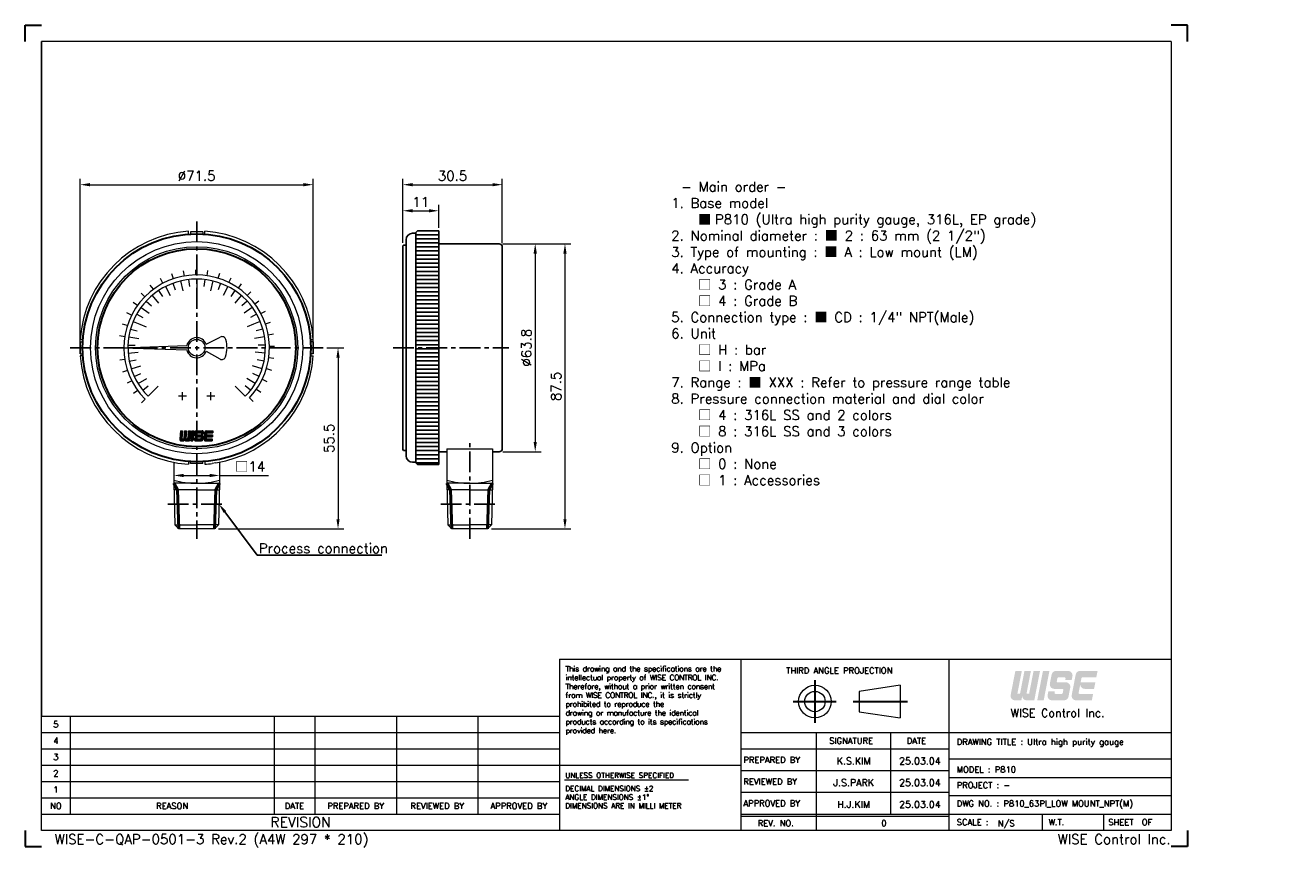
# Model space of a CAD drawing. Extents: x 12 to 400, y -10 to 242.
import ezdxf
from ezdxf import colors
from ezdxf.entities.mleader import LeaderData, LeaderLine
from ezdxf.enums import TextEntityAlignment as Align
from ezdxf.math import Vec2, Vec3

# ---------------------------------------------------------------- set-up
doc = ezdxf.new("R2010")
doc.units = 0
doc.header["$LTSCALE"] = 17
doc.header["$MEASUREMENT"] = 0
doc.header["$PDMODE"] = 1
doc.linetypes.add('CENTER', pattern=[2, 1.25, -0.25, 0.25, -0.25])
doc.linetypes.add('DASHEDX2', pattern=[1.5, 1, -0.5])
doc.layers.get('0').update_dxf_attribs({"linetype": 'DASHEDX2', "lineweight": 18})
doc.layers.get('DEFPOINTS').update_dxf_attribs({"linetype": 'CONTINUOUS', "lineweight": 18})
for name, color, linetype, lineweight in [('4', 4, 'CONTINUOUS', 30), ('DIM', 7, 'CONTINUOUS', 18), ('SS100', 7, 'CONTINUOUS', 18)]:
    doc.layers.add(name, color=color, linetype=linetype, lineweight=lineweight)
doc.styles.add('ROMANC', font='romans.shx', dxfattribs={"bigfont": 'whgtxt.shx'})
doc.styles.add('ROMANS', font='ROMANS.shx', dxfattribs={"bigfont": 'whgtxt.shx'})
doc.dimstyles.new('1.2', dxfattribs={"dimscale": 1.2, "dimtxt": 2.5, "dimasz": 2.5, "dimexe": 1.5, "dimexo": 1, "dimgap": 1, "dimtad": 1, "dimdsep": 46, "dimtxsty": 'ROMANS', "dimcen": 2.5, "dimclrd": 7, "dimclre": 7, "dimclrt": 3, "dimadec": 1, "dimazin": 2, "dimtfac": 1, "dimtmove": 0, "dimatfit": 3, "dimfxl": 1, "dimlwd": 18, "dimlwe": 18, "dimarcsym": 0})

# ---------------------------------------------------------------- blocks, each defined once
blk = doc.blocks.new('*D6')
at = {"layer": '4', "color": 7, "lineweight": 18, "transparency": 16777216}
for p, q in [((127.41, 174.88), (127.41, 186.5)), ((138.41, 179.44), (138.41, 186.5)), ((130.41, 184.7), (135.41, 184.7))]:
    blk.add_line(p, q, dxfattribs=at)
at = {"layer": '4', "color": 7, "lineweight": -3, "transparency": 16777216}
for points in [[(130.41, 185.2), (130.41, 184.2), (127.41, 184.7)], [(135.41, 185.2), (135.41, 184.2), (138.41, 184.7)]]:
    blk.add_solid(points, dxfattribs=at)
at = {"layer": 'DEFPOINTS', "color": 0, "lineweight": -3, "transparency": 16777216}
for p in [(138.41, 184.7), (138.41, 178.24), (127.41, 173.68)]:
    blk.add_point(p, dxfattribs=at)
at = {"layer": '4', "color": 3, "lineweight": -3, "transparency": 16777216, "insert": (132.91, 187.4), "char_height": 3, "attachment_point": 5, "style": 'ROMANS'}
blk.add_mtext('11', dxfattribs=at)
blk = doc.blocks.new('*D7')
at = {"layer": '4', "color": 7, "lineweight": 18, "transparency": 16777216}
for p, q in [((127.41, 174.88), (127.41, 194.5)), ((157.91, 174.78), (157.91, 194.5)), ((130.41, 192.7), (154.91, 192.7))]:
    blk.add_line(p, q, dxfattribs=at)
at = {"layer": '4', "color": 7, "lineweight": -3, "transparency": 16777216}
for points in [[(130.41, 193.2), (130.41, 192.2), (127.41, 192.7)], [(154.91, 193.2), (154.91, 192.2), (157.91, 192.7)]]:
    blk.add_solid(points, dxfattribs=at)
at = {"layer": 'DEFPOINTS', "color": 0, "lineweight": -3, "transparency": 16777216}
for p in [(157.91, 192.7), (127.41, 173.68), (157.91, 173.58)]:
    blk.add_point(p, dxfattribs=at)
at = {"layer": '4', "color": 3, "lineweight": -3, "transparency": 16777216, "insert": (142.66, 195.4), "char_height": 3, "attachment_point": 5, "style": 'ROMANS'}
blk.add_mtext('30.5', dxfattribs=at)
blk = doc.blocks.new('11')
at = {"color": 0}
for p, q in [((98.23, 252.35), (97.82, 253.57)), ((100.95, 253.03), (100.74, 254.3)), ((103.75, 253.29), (103.74, 254.57)), ((106.55, 253.1), (106.74, 254.38)), ((109.3, 252.49), (109.68, 253.71)), ((93.26, 249.75), (92.5, 250.79)), ((95.64, 251.25), (95.05, 252.39)), ((111.91, 251.45), (112.47, 252.6)), ((114.32, 250.02), (115.06, 251.07)), ((91.14, 247.91), (90.23, 248.81)), ((116.49, 248.23), (117.38, 249.15)), ((89.33, 245.76), (88.29, 246.51)), ((118.35, 246.12), (119.38, 246.9)), ((119.86, 243.75), (121, 244.36)), ((86.82, 240.75), (85.6, 241.14)), ((87.88, 243.35), (86.73, 243.93)), ((120.99, 241.18), (122.2, 241.6)), ((86.18, 238.02), (84.91, 238.21)), ((121.69, 238.46), (122.96, 238.69)), ((85.98, 235.21), (84.69, 235.21)), ((121.97, 235.66), (123.26, 235.69)), ((86.21, 232.41), (84.94, 232.21)), ((121.81, 232.86), (123.08, 232.69)), ((86.87, 229.68), (85.65, 229.28)), ((121.22, 230.11), (122.45, 229.74)), ((87.95, 227.09), (86.81, 226.51)), ((120.2, 227.49), (121.36, 226.94)), ((89.42, 224.7), (88.38, 223.94)), ((91.25, 222.56), (90.34, 221.65)), ((117.02, 222.88), (117.95, 222)), ((118.79, 225.06), (119.85, 224.33))]:
    blk.add_line(p, q, dxfattribs=at)
blk.add_arc((103.98, 235.29), 18, 316.4299, 225, dxfattribs=at)
blk = doc.blocks.new('*D10')
at = {"layer": '4', "color": 7, "lineweight": 18, "transparency": 16777216}
for p, q in [((158.14, 174.58), (169.81, 174.58)), ((168.01, 171.58), (168.01, 113.78)), ((158.11, 110.78), (169.81, 110.78))]:
    blk.add_line(p, q, dxfattribs=at)
at = {"layer": '4', "color": 7, "lineweight": -3, "transparency": 16777216}
for points in [[(167.51, 171.58), (168.51, 171.58), (168.01, 174.58)], [(167.51, 113.78), (168.51, 113.78), (168.01, 110.78)]]:
    blk.add_solid(points, dxfattribs=at)
at = {"layer": 'DEFPOINTS', "color": 0, "lineweight": -3, "transparency": 16777216}
for p in [(156.94, 174.58), (156.91, 110.78), (168.01, 110.78)]:
    blk.add_point(p, dxfattribs=at)
at = {"layer": '4', "color": 3, "lineweight": -3, "transparency": 16777216, "insert": (165.31, 142.68), "char_height": 3, "attachment_point": 5, "rotation": 90, "style": 'ROMANS'}
blk.add_mtext('%%C63.8', dxfattribs=at)
blk = doc.blocks.new('*D11')
at = {"layer": '4', "color": 7, "lineweight": 18, "transparency": 16777216}
for p, q in [((158.11, 174.58), (178.93, 174.58)), ((177.13, 171.58), (177.13, 90.08)), ((154.59, 87.08), (178.93, 87.08))]:
    blk.add_line(p, q, dxfattribs=at)
at = {"layer": '4', "color": 7, "lineweight": -3, "transparency": 16777216}
for points in [[(176.63, 171.58), (177.63, 171.58), (177.13, 174.58)], [(176.63, 90.08), (177.63, 90.08), (177.13, 87.08)]]:
    blk.add_solid(points, dxfattribs=at)
at = {"layer": 'DEFPOINTS', "color": 0, "lineweight": -3, "transparency": 16777216}
for p in [(156.91, 174.58), (153.39, 87.08), (177.13, 87.08)]:
    blk.add_point(p, dxfattribs=at)
at = {"layer": '4', "color": 3, "lineweight": -3, "transparency": 16777216, "insert": (174.43, 130.83), "char_height": 3, "attachment_point": 5, "rotation": 90, "style": 'ROMANS'}
blk.add_mtext('87.5', dxfattribs=at)
blk = doc.blocks.new('*D12')
at = {"layer": '4', "color": 7, "lineweight": 18, "transparency": 16777216}
for p, q in [((28.45, 143.88), (28.45, 194.5)), ((99.94, 143.88), (99.94, 194.5)), ((31.45, 192.7), (96.94, 192.7))]:
    blk.add_line(p, q, dxfattribs=at)
at = {"layer": '4', "color": 7, "lineweight": -3, "transparency": 16777216}
for points in [[(31.45, 193.2), (31.45, 192.2), (28.45, 192.7)], [(96.94, 193.2), (96.94, 192.2), (99.94, 192.7)]]:
    blk.add_solid(points, dxfattribs=at)
at = {"layer": 'DEFPOINTS', "color": 0, "lineweight": -3, "transparency": 16777216}
for p in [(99.94, 192.7), (28.45, 142.68), (99.94, 142.68)]:
    blk.add_point(p, dxfattribs=at)
at = {"layer": '4', "color": 3, "lineweight": -3, "transparency": 16777216, "insert": (64.19, 195.4), "char_height": 3, "attachment_point": 5, "style": 'ROMANS'}
blk.add_mtext('%%C71.5', dxfattribs=at)
blk = doc.blocks.new('*D13')
at = {"layer": '4', "color": 7, "lineweight": 18, "transparency": 16777216}
for p, q in [((104.15, 142.68), (109.34, 142.68)), ((107.54, 139.68), (107.54, 90.08)), ((70.87, 87.08), (109.34, 87.08))]:
    blk.add_line(p, q, dxfattribs=at)
at = {"layer": '4', "color": 7, "lineweight": -3, "transparency": 16777216}
for points in [[(107.04, 139.68), (108.04, 139.68), (107.54, 142.68)], [(107.04, 90.08), (108.04, 90.08), (107.54, 87.08)]]:
    blk.add_solid(points, dxfattribs=at)
at = {"layer": 'DEFPOINTS', "color": 0, "lineweight": -3, "transparency": 16777216}
for p in [(102.95, 142.68), (69.67, 87.08), (107.54, 87.08)]:
    blk.add_point(p, dxfattribs=at)
at = {"layer": '4', "color": 3, "lineweight": -3, "transparency": 16777216, "insert": (104.84, 114.88), "char_height": 3, "attachment_point": 5, "rotation": 90, "style": 'ROMANS'}
blk.add_mtext('55.5', dxfattribs=at)
blk = doc.blocks.new('*D14')
at = {"layer": '4', "color": 7, "lineweight": 18, "transparency": 16777216}
for p, q in [((57.19, 103.18), (57.19, 101.69)), ((60.19, 103.49), (68.19, 103.49)), ((71.19, 103.49), (86.19, 103.49)), ((71.19, 103.18), (71.19, 101.69))]:
    blk.add_line(p, q, dxfattribs=at)
at = {"layer": '4', "color": 7, "lineweight": -3, "transparency": 16777216}
for points in [[(60.19, 103.99), (60.19, 102.99), (57.19, 103.49)], [(68.19, 103.99), (68.19, 102.99), (71.19, 103.49)]]:
    blk.add_solid(points, dxfattribs=at)
at = {"layer": 'DEFPOINTS', "color": 0, "lineweight": -3, "transparency": 16777216}
for p in [(57.19, 104.38), (71.19, 104.38), (71.19, 103.49)]:
    blk.add_point(p, dxfattribs=at)
at = {"layer": '4', "color": 3, "lineweight": -3, "transparency": 16777216, "insert": (80.59, 106.19), "char_height": 3, "attachment_point": 5, "style": 'ROMANS'}
blk.add_mtext('{\\fGulim|b0|i0|c129|p50;□}14', dxfattribs=at)

msp = doc.modelspace()

# ---------------------------------------------------------------- hatches: boundary and pattern name
at = {"layer": '4', "lineweight": -3}
h = msp.add_hatch(dxfattribs=at)
h.set_pattern_fill('ANSI31', scale=10, angle=315)
h.set_pattern_definition([(0, (108.9965, 21.1086), (3e-16, 1.25), [])])
h.paths.add_polyline_path([(138.413, 142.678), (131.413, 142.678), (131.413, 107.328), (131.913, 106.828), (138.413, 106.828)])
h.paths.add_polyline_path([(138.413, 178.528), (131.913, 178.528), (131.413, 178.028), (131.413, 142.678), (138.413, 142.678)])
at = {"layer": '4', "linetype": 'CENTER'}
for points in [[(317.353, 35.861, 0.4142136), (318.704, 34.51), (321.053, 34.51), (322.803, 43.514), (320.822, 43.514), (319.474, 36.581), (318.664, 36.581), (320.011, 43.514), (318.031, 43.514), (316.683, 36.581), (315.873, 36.581), (317.22, 43.514), (315.239, 43.514), (313.802, 36.119, 0.4716306), (315.128, 34.51), (317.091, 34.51)], [(325.684, 43.514), (323.703, 43.514), (321.953, 34.51), (323.934, 34.51)], [(331.529, 35.603), (332.072, 38.395, 0.4716306), (330.746, 40.003), (328.21, 40.003, -0.4716306), (327.945, 40.324), (328.138, 41.315, -0.3590367), (328.403, 41.533), (330.373, 41.533, -0.4716306), (330.639, 41.212), (330.544, 40.723), (332.524, 40.723), (332.754, 41.906, 0.4716306), (331.429, 43.514), (327.698, 43.514, 0.3590367), (326.372, 42.421), (325.829, 39.63, 0.4716306), (327.155, 38.022), (329.691, 38.022, -0.4716306), (329.956, 37.7), (329.764, 36.71, -0.3590367), (329.498, 36.491), (327.528, 36.491, -0.4716306), (327.262, 36.813), (327.357, 37.302), (325.377, 37.302), (325.147, 36.119, 0.4716306), (326.472, 34.51), (330.204, 34.51, 0.3590367)], [(339.085, 36.491), (334.911, 36.491, -0.4716306), (334.646, 36.813), (334.881, 38.022), (335.143, 39.373, 0.4142136), (336.494, 38.022), (339.382, 38.022), (339.768, 40.003), (335.266, 40.003), (335.521, 41.315, -0.3590367), (335.786, 41.533), (340.065, 41.533), (340.45, 43.514), (335.081, 43.514, 0.3590367), (333.755, 42.421), (332.53, 36.119, 0.4716306), (333.856, 34.51), (338.7, 34.51)]]:
    msp.add_hatch(color=1, dxfattribs=at).paths.add_polyline_path(points)

# ---------------------------------------------------------------- linework, layer by layer
at = {"color": 4, "linetype": 'Continuous'}
for p, q in [((363.042, 236.6), (16.646, 236.6)), ((363.042, 236.6), (363.042, -5.396)), ((154.913, 111.678), (154.913, 109.178)), ((175.463, 47.126), (231.112, 47.126)), ((175.463, 47.126), (175.463, -5.396)), ((231.112, 47.126), (363.042, 47.126)), ((279.871, 39.132), (267.365, 37.256)), ((279.871, 39.132), (279.871, 29.128)), ((267.365, 37.256), (267.365, 31.003)), ((16.646, -5.396), (16.646, 29.619)), ((16.646, 29.619), (175.463, 29.619)), ((267.365, 31.003), (279.871, 29.128)), ((363.042, -5.396), (16.646, -5.396))]:
    msp.add_line(p, q, dxfattribs=at)
at = {"color": 4, "linetype": 'ByBlock'}
msp.add_line((140.913, 111.678), (154.913, 111.678), dxfattribs=at)
at = {"color": 3, "linetype": 'Continuous'}
for p, q in [((231.112, -5.396), (231.112, 47.126)), ((294.888, 47.126), (294.888, -5.396)), ((231.112, 24.617), (363.042, 24.617)), ((254.246, -5.396), (254.246, 24.617)), ((277.068, -0.394), (277.068, 24.617)), ((231.112, 19.615), (294.888, 19.615)), ((175.463, 14.613), (231.112, 14.613)), ((231.112, 12.945), (294.888, 12.945)), ((177.012, 10.102), (214.973, 10.102)), ((231.112, 6.276), (294.888, 6.276)), ((231.112, -1.019), (294.888, -1.019)), ((323.415, -0.394), (323.415, -5.396)), ((342.3, -0.394), (342.3, -5.396))]:
    msp.add_line(p, q, dxfattribs=at)
at = {"color": 7, "linetype": 'Continuous'}
for p, q in [((25.4, 29.619), (25.4, -0.394)), ((87.926, 29.619), (87.926, -0.394)), ((100.432, 29.619), (100.432, -0.394)), ((125.442, 29.619), (125.442, -0.394)), ((150.453, 29.619), (150.453, -0.394)), ((16.646, 24.617), (175.463, 24.617)), ((16.646, 19.615), (175.463, 19.615)), ((363.042, 16.488), (294.888, 16.488)), ((16.646, 14.613), (175.463, 14.613)), ((16.646, 9.61), (175.463, 9.61)), ((294.888, 10.861), (363.042, 10.861)), ((16.646, 4.608), (175.463, 4.608)), ((363.042, 5.234), (294.888, 5.234)), ((16.646, -0.394), (175.463, -0.394)), ((231.112, -0.394), (363.042, -0.394))]:
    msp.add_line(p, q, dxfattribs=at)
at = {"color": 4, "linetype": 'Continuous'}
for radius in [5.002, 3.126]:
    msp.add_circle((253.786, 34.13), radius, dxfattribs=at)
at = {"layer": '4', "color": 1}
for p, q in [((11.644, 241.602), (16.646, 241.602)), ((11.644, 236.6), (11.644, 241.602)), ((368.044, 241.602), (363.042, 241.602)), ((368.044, 236.6), (368.044, 241.602)), ((11.644, -5.396), (11.644, -10.398)), ((368.044, -5.396), (368.044, -10.398)), ((11.644, -10.398), (16.646, -10.398)), ((368.044, -10.398), (363.042, -10.398))]:
    msp.add_line(p, q, dxfattribs=at)
at = {"layer": '4', "lineweight": -3}
for p, q in [((16.646, 29.619), (16.646, 236.6)), ((131.913, 178.528), (131.413, 178.028)), ((138.413, 178.528), (131.913, 178.528)), ((138.413, 106.828), (138.413, 178.528)), ((128.413, 109.528), (128.413, 175.828)), ((131.413, 177.828), (130.413, 177.828)), ((131.413, 178.028), (131.413, 107.328)), ((127.663, 174.178), (127.413, 173.928)), ((127.413, 111.431), (127.413, 173.928)), ((127.663, 174.178), (128.413, 174.178)), ((153.913, 174.578), (138.413, 174.578)), ((153.913, 174.578), (156.913, 174.578)), ((157.913, 173.578), (157.913, 111.778)), ((28.445, 144.537), (28.445, 140.819)), ((99.944, 144.537), (99.944, 140.819)), ((127.663, 111.181), (127.413, 111.431)), ((127.663, 111.181), (128.413, 111.181)), ((128.413, 111.181), (128.413, 111.181)), ((140.913, 110.778), (138.413, 110.778)), ((156.913, 110.778), (154.913, 110.778)), ((131.413, 107.528), (130.413, 107.528)), ((131.913, 106.828), (131.413, 107.328)), ((131.913, 106.828), (138.413, 106.828))]:
    msp.add_line(p, q, dxfattribs=at)
at = {"layer": '4', "color": 1, "linetype": 'CENTER'}
for p, q in [((253.786, 40.673), (253.786, 27.578)), ((247.137, 34.13), (260.331, 34.13)), ((265.469, 34.13), (282.175, 34.13))]:
    msp.add_line(p, q, dxfattribs=at)
at = {"layer": '4', "color": 7}
for radius in [34.967, 30.379]:
    msp.add_circle((64.194, 142.678), radius, dxfattribs=at)
at = {"layer": '4', "lineweight": -3}
for centre, radius, start, end in [((130.413, 175.828), 2, 90, 180), ((156.913, 173.578), 1, 0, 90), ((130.413, 109.528), 2, 180, 270), ((156.913, 111.778), 1, 270, 0)]:
    msp.add_arc(centre, radius, start, end, dxfattribs=at)
at = {"layer": 'DIM', "color": 4}
for p, q in [((140.913, 111.678), (140.913, 101.078)), ((154.913, 109.178), (154.913, 101.078)), ((57.194, 107.533), (57.194, 101.078)), ((71.194, 107.533), (71.194, 101.078)), ((64.194, 101.078), (57.194, 101.078)), ((57.194, 101.078), (57.478, 88.318)), ((64.194, 101.078), (71.194, 101.078)), ((71.194, 101.078), (70.91, 88.318)), ((147.913, 101.078), (140.913, 101.078)), ((140.913, 101.078), (141.197, 88.318)), ((147.913, 101.078), (154.913, 101.078)), ((154.913, 101.078), (154.629, 88.318)), ((64.194, 99.078), (57.239, 99.078)), ((64.194, 99.078), (71.15, 99.078)), ((147.913, 99.078), (140.958, 99.078)), ((147.913, 99.078), (154.869, 99.078)), ((57.478, 88.318), (64.194, 88.318)), ((58.718, 87.078), (57.478, 88.318)), ((69.671, 87.078), (58.718, 87.078)), ((70.91, 88.318), (64.194, 88.318)), ((69.671, 87.078), (70.91, 88.318)), ((141.197, 88.318), (147.913, 88.318)), ((142.437, 87.078), (141.197, 88.318)), ((153.39, 87.078), (142.437, 87.078)), ((154.629, 88.318), (147.913, 88.318)), ((153.39, 87.078), (154.629, 88.318))]:
    msp.add_line(p, q, dxfattribs=at)
for centre, start, end in [((64.194, 126.078), 253.7398, 270), ((64.194, 126.078), 270, 286.2602), ((147.913, 126.078), 253.7398, 270), ((147.913, 126.078), 270, 286.2602)]:
    msp.add_arc(centre, 25, start, end, dxfattribs=at)
at = {"layer": 'SS100', "color": 1, "linetype": 'CENTER', "lineweight": -2, "ltscale": 0.3}
for p, q in [((64.194, 181.435), (64.194, 84.078)), ((25.438, 142.678), (102.951, 142.678)), ((124.413, 142.678), (159.913, 142.678)), ((147.913, 84.078), (147.913, 113.678)), ((55.336, 94.698), (73.052, 94.698)), ((139.055, 94.698), (156.771, 94.698))]:
    msp.add_line(p, q, dxfattribs=at)
at = {"layer": 'SS100', "color": 4, "linetype": 'Continuous'}
for p, q in [((61.715, 177.596), (61.715, 178.427)), ((66.054, 178.216), (62.335, 178.216)), ((62.335, 178.216), (62.335, 177.596)), ((66.054, 178.216), (66.054, 177.596)), ((66.674, 177.596), (66.674, 178.427)), ((29.277, 145.157), (28.445, 145.157)), ((28.445, 144.537), (29.277, 144.537)), ((67.102, 143.754), (71.396, 145.944)), ((99.112, 145.157), (99.944, 145.157)), ((99.944, 144.537), (99.112, 144.537)), ((28.445, 140.819), (29.277, 140.819)), ((29.277, 140.199), (28.445, 140.199)), ((41.255, 142.678), (61.173, 143.374)), ((41.255, 142.678), (61.173, 141.983)), ((67.102, 141.602), (71.282, 139.222)), ((99.944, 140.819), (99.112, 140.819)), ((99.112, 140.199), (99.944, 140.199)), ((59.854, 126.559), (59.854, 129.038)), ((68.534, 126.559), (68.534, 129.038)), ((61.094, 127.798), (58.614, 127.798)), ((69.774, 127.798), (67.294, 127.798)), ((61.715, 107.76), (61.715, 106.929)), ((62.335, 107.14), (62.335, 107.76)), ((66.054, 107.14), (62.335, 107.14)), ((66.054, 107.14), (66.054, 107.76)), ((66.674, 107.76), (66.674, 106.929)), ((70.103, 107.333), (68.961, 107.161))]:
    msp.add_line(p, q, dxfattribs=at)
at = {"layer": 'SS100', "color": 7, "linetype": 'Continuous'}
for p, q in [((59.273, 163.175), (59.997, 160.161)), ((61.717, 163.612), (61.972, 161.457)), ((64.194, 163.758), (64.194, 161.588)), ((66.672, 163.612), (66.417, 161.457)), ((69.115, 163.175), (68.392, 160.161)), ((52.483, 160.205), (53.689, 158.401)), ((54.624, 161.46), (56.032, 158.698)), ((56.898, 162.455), (57.649, 160.419)), ((64.194, 161.588), (64.194, 159.418)), ((71.49, 162.455), (70.739, 160.419)), ((73.764, 161.46), (72.357, 158.698)), ((75.906, 160.205), (74.7, 158.401)), ((48.715, 156.987), (50.309, 155.514)), ((50.504, 158.707), (52.518, 156.35)), ((77.884, 158.707), (75.871, 156.35)), ((79.674, 156.987), (78.08, 155.514)), ((45.803, 152.978), (47.696, 151.918)), ((47.141, 155.068), (49.649, 153.246)), ((81.248, 155.068), (78.74, 153.246)), ((82.586, 152.978), (80.693, 151.918)), ((43.906, 148.4), (45.995, 147.811)), ((44.719, 150.745), (46.724, 149.915)), ((46.724, 149.915), (48.729, 149.084)), ((81.665, 149.915), (79.66, 149.084)), ((83.669, 150.745), (81.665, 149.915)), ((84.482, 148.4), (82.394, 147.811)), ((43.374, 145.976), (46.436, 145.491)), ((85.014, 145.976), (81.953, 145.491)), ((43.131, 143.506), (45.299, 143.421)), ((43.18, 141.024), (46.27, 141.267)), ((85.209, 141.024), (82.119, 141.267)), ((85.258, 143.506), (83.089, 143.421)), ((43.52, 138.566), (45.648, 138.989)), ((44.147, 136.164), (47.095, 137.122)), ((84.242, 136.164), (81.294, 137.122)), ((84.869, 138.566), (82.741, 138.989)), ((45.051, 133.853), (47.022, 134.761)), ((46.221, 131.664), (48.864, 133.284)), ((82.168, 131.664), (79.524, 133.284)), ((83.338, 133.853), (81.367, 134.761)), ((47.64, 129.628), (49.344, 130.971)), ((49.289, 127.773), (50.823, 129.307)), ((50.823, 129.307), (52.358, 130.841)), ((77.565, 129.307), (76.031, 130.841)), ((79.1, 127.773), (77.565, 129.307)), ((80.748, 129.628), (79.044, 130.971))]:
    msp.add_line(p, q, dxfattribs=at)
at = {"layer": 'SS100', "color": 10, "linetype": 'Continuous'}
for p, q in [((59.259, 117.185), (59.03, 114.561)), ((59.145, 115.881), (59.82, 116.556)), ((59.162, 116.073), (59.837, 116.748)), ((59.179, 116.265), (59.854, 116.94)), ((59.195, 116.457), (59.871, 117.133)), ((59.212, 116.649), (59.748, 117.185)), ((59.229, 116.842), (59.573, 117.185)), ((59.246, 117.034), (59.397, 117.185)), ((59.259, 117.185), (59.875, 117.185)), ((59.875, 117.185), (59.67, 114.841)), ((60.454, 117.185), (60.247, 114.824)), ((60.337, 115.845), (61.012, 116.52)), ((60.354, 116.037), (61.029, 116.712)), ((60.37, 116.229), (61.046, 116.905)), ((60.387, 116.422), (61.062, 117.097)), ((60.404, 116.614), (60.976, 117.185)), ((60.421, 116.806), (60.8, 117.185)), ((60.438, 116.998), (60.625, 117.185)), ((60.454, 117.185), (61.07, 117.185)), ((61.07, 117.185), (60.865, 114.841)), ((61.648, 117.185), (61.441, 114.824)), ((61.528, 115.808), (62.203, 116.484)), ((61.544, 116.001), (62.22, 116.676)), ((61.561, 116.193), (62.236, 116.868)), ((61.578, 116.385), (62.253, 117.06)), ((61.595, 116.577), (62.203, 117.185)), ((61.612, 116.769), (62.028, 117.185)), ((61.628, 116.961), (61.852, 117.185)), ((61.645, 117.154), (61.677, 117.185)), ((61.648, 117.185), (62.264, 117.185)), ((62.264, 117.185), (61.996, 114.116)), ((62.673, 117.185), (62.405, 114.116)), ((62.55, 115.779), (63.226, 116.454)), ((62.567, 115.971), (63.242, 116.646)), ((62.584, 116.163), (63.259, 116.838)), ((62.601, 116.355), (63.276, 117.031)), ((62.618, 116.548), (63.255, 117.185)), ((62.634, 116.74), (63.08, 117.185)), ((62.651, 116.932), (62.905, 117.185)), ((62.668, 117.124), (62.729, 117.185)), ((62.673, 117.185), (63.29, 117.185)), ((62.673, 117.185), (63.29, 117.185)), ((63.29, 117.185), (63.021, 114.116)), ((63.575, 115.751), (64.248, 116.425)), ((63.666, 116.812), (63.577, 115.789)), ((63.59, 115.942), (64.834, 117.185)), ((63.607, 116.134), (64.658, 117.185)), ((63.624, 116.326), (64.483, 117.185)), ((63.64, 116.518), (64.308, 117.185)), ((63.657, 116.71), (64.132, 117.185)), ((63.69, 116.919), (63.931, 117.16)), ((64.074, 117.185), (65.875, 117.185)), ((64.253, 116.478), (64.217, 116.069)), ((64.355, 116.572), (65.54, 116.572)), ((64.395, 116.572), (65.009, 117.185)), ((64.571, 116.572), (65.184, 117.185)), ((64.746, 116.572), (65.36, 117.185)), ((64.921, 116.572), (65.535, 117.185)), ((65.097, 116.572), (65.71, 117.185)), ((65.272, 116.572), (65.886, 117.185)), ((65.447, 116.572), (66.031, 117.155)), ((65.602, 116.551), (66.14, 117.089)), ((65.642, 116.46), (65.622, 116.224)), ((65.626, 116.224), (66.273, 116.871)), ((65.638, 116.412), (66.221, 116.995)), ((65.802, 116.224), (66.28, 116.703)), ((65.977, 116.224), (66.263, 116.51)), ((66.283, 116.741), (66.238, 116.224)), ((66.698, 116.812), (66.502, 114.561)), ((66.61, 115.806), (67.286, 116.481)), ((66.627, 115.998), (67.815, 117.185)), ((66.644, 116.19), (67.639, 117.185)), ((66.661, 116.382), (67.464, 117.185)), ((66.678, 116.574), (67.289, 117.185)), ((66.694, 116.767), (67.113, 117.185)), ((66.798, 117.045), (66.837, 117.085)), ((67.106, 117.185), (69.186, 117.185)), ((67.285, 116.478), (67.25, 116.069)), ((67.376, 116.571), (67.99, 117.185)), ((67.387, 116.572), (69.133, 116.572)), ((67.552, 116.572), (68.165, 117.185)), ((67.727, 116.572), (68.341, 117.185)), ((67.902, 116.572), (68.516, 117.185)), ((68.078, 116.572), (68.691, 117.185)), ((68.253, 116.572), (68.867, 117.185)), ((68.428, 116.572), (69.042, 117.185)), ((68.604, 116.572), (69.183, 117.151)), ((68.779, 116.572), (69.166, 116.959)), ((68.954, 116.572), (69.15, 116.767)), ((69.13, 116.572), (69.133, 116.575)), ((69.186, 117.185), (69.133, 116.572)), ((59.028, 114.536), (59.703, 115.211)), ((59.044, 114.728), (59.719, 115.403)), ((59.053, 114.386), (59.686, 115.019)), ((59.061, 114.92), (59.736, 115.595)), ((59.078, 115.112), (59.753, 115.787)), ((59.095, 115.304), (59.77, 115.979)), ((59.111, 115.496), (59.787, 116.172)), ((59.115, 114.273), (59.67, 114.827)), ((59.128, 115.689), (59.803, 116.364)), ((59.206, 114.188), (59.75, 114.733)), ((59.325, 114.132), (59.923, 114.73)), ((59.437, 114.116), (60.207, 114.116)), ((59.485, 114.116), (60.099, 114.73)), ((59.66, 114.116), (60.911, 115.367)), ((59.772, 114.73), (60.146, 114.73)), ((59.836, 114.116), (60.894, 115.175)), ((60.011, 114.116), (60.878, 114.983)), ((60.186, 114.116), (60.87, 114.8)), ((60.207, 114.116), (60.51, 114.394)), ((60.253, 114.884), (60.928, 115.559)), ((60.27, 115.076), (60.945, 115.752)), ((60.286, 115.269), (60.962, 115.944)), ((60.303, 115.461), (60.978, 116.136)), ((60.32, 115.653), (60.995, 116.328)), ((60.51, 114.394), (60.765, 114.116)), ((60.572, 114.327), (60.976, 114.73)), ((60.656, 114.235), (61.151, 114.73)), ((60.74, 114.144), (61.326, 114.73)), ((60.765, 114.116), (61.996, 114.116)), ((60.888, 114.116), (62.102, 115.331)), ((60.967, 114.73), (61.34, 114.73)), ((61.063, 114.116), (62.085, 115.138)), ((61.239, 114.116), (62.068, 114.946)), ((61.414, 114.116), (62.051, 114.754)), ((61.444, 114.847), (62.119, 115.523)), ((61.46, 115.04), (62.136, 115.715)), ((61.477, 115.232), (62.152, 115.907)), ((61.494, 115.424), (62.169, 116.099)), ((61.511, 115.616), (62.186, 116.291)), ((61.589, 114.116), (62.035, 114.562)), ((61.765, 114.116), (62.018, 114.37)), ((61.94, 114.116), (62.001, 114.177)), ((62.405, 114.116), (63.021, 114.116)), ((62.416, 114.242), (63.091, 114.917)), ((62.433, 114.434), (63.108, 115.109)), ((62.449, 114.626), (63.125, 115.301)), ((62.466, 114.818), (63.141, 115.493)), ((62.466, 114.116), (63.074, 114.725)), ((62.483, 115.01), (63.158, 115.685)), ((62.5, 115.202), (63.175, 115.878)), ((62.517, 115.395), (63.192, 116.07)), ((62.534, 115.587), (63.209, 116.262)), ((62.641, 114.116), (63.057, 114.532)), ((62.817, 114.116), (63.041, 114.34)), ((62.992, 114.116), (63.024, 114.148)), ((63.514, 115.077), (63.469, 114.561)), ((63.472, 114.596), (63.953, 115.077)), ((63.479, 114.428), (64.129, 115.077)), ((63.489, 114.789), (63.778, 115.077)), ((63.506, 114.981), (63.602, 115.077)), ((63.514, 115.077), (64.136, 115.077)), ((63.532, 114.305), (64.114, 114.887)), ((63.603, 115.604), (64.231, 116.233)), ((63.614, 114.212), (64.152, 114.75)), ((63.668, 115.494), (64.218, 116.044)), ((63.723, 114.146), (64.307, 114.73)), ((63.76, 115.411), (64.308, 115.958)), ((63.869, 114.117), (64.483, 114.73)), ((63.877, 114.116), (65.678, 114.116)), ((63.882, 115.357), (64.483, 115.958)), ((63.984, 115.344), (65.433, 115.344)), ((64.044, 115.344), (64.658, 115.958)), ((64.044, 114.116), (64.658, 114.73)), ((64.13, 115.077), (64.11, 114.841)), ((64.212, 114.73), (65.397, 114.73)), ((64.22, 115.344), (64.834, 115.958)), ((64.22, 114.116), (64.833, 114.73)), ((64.319, 115.958), (65.768, 115.958)), ((64.395, 115.344), (65.009, 115.958)), ((64.395, 114.116), (65.009, 114.73)), ((64.57, 115.344), (65.184, 115.958)), ((64.57, 114.116), (65.184, 114.73)), ((64.746, 115.344), (65.36, 115.958)), ((64.746, 114.116), (65.36, 114.73)), ((64.921, 115.344), (65.535, 115.958)), ((64.921, 114.116), (66.162, 115.357)), ((65.096, 114.116), (66.145, 115.165)), ((65.097, 115.344), (65.71, 115.958)), ((65.272, 115.344), (65.872, 115.944)), ((65.272, 114.116), (66.128, 114.973)), ((65.446, 115.343), (65.993, 115.89)), ((65.447, 114.116), (66.112, 114.781)), ((65.535, 115.233), (65.499, 114.824)), ((65.504, 114.874), (66.177, 115.548)), ((65.52, 115.066), (66.15, 115.696)), ((65.534, 115.256), (66.085, 115.807)), ((65.622, 116.224), (66.238, 116.224)), ((65.623, 114.116), (66.095, 114.589)), ((65.825, 114.144), (66.06, 114.379)), ((66.176, 115.513), (66.086, 114.49)), ((66.152, 116.224), (66.246, 116.318)), ((66.504, 114.471), (67.168, 115.136)), ((66.509, 114.653), (67.815, 115.958)), ((66.526, 114.845), (67.639, 115.958)), ((66.543, 115.037), (67.464, 115.958)), ((66.546, 114.338), (67.151, 114.944)), ((66.56, 115.229), (67.302, 115.971)), ((66.577, 115.421), (67.252, 116.097)), ((66.594, 115.614), (67.269, 116.289)), ((66.619, 114.237), (67.159, 114.776)), ((66.721, 114.162), (67.288, 114.73)), ((66.854, 114.12), (67.464, 114.73)), ((66.909, 114.116), (68.918, 114.116)), ((67.025, 114.116), (67.639, 114.73)), ((67.178, 115.251), (67.142, 114.841)), ((67.201, 114.116), (67.815, 114.73)), ((67.244, 114.73), (68.971, 114.73)), ((67.28, 115.344), (69.025, 115.344)), ((67.351, 115.958), (69.079, 115.958)), ((67.376, 115.344), (67.99, 115.958)), ((67.376, 114.116), (67.99, 114.73)), ((67.551, 114.116), (68.165, 114.73)), ((67.552, 115.344), (68.165, 115.958)), ((67.727, 115.344), (68.341, 115.958)), ((67.727, 114.116), (68.341, 114.73)), ((67.902, 115.344), (68.516, 115.958)), ((67.902, 114.116), (68.516, 114.73)), ((68.078, 115.344), (68.691, 115.958)), ((68.078, 114.116), (68.691, 114.73)), ((68.253, 115.344), (68.867, 115.958)), ((68.253, 114.116), (68.867, 114.73)), ((68.428, 115.344), (69.042, 115.958)), ((68.428, 114.116), (68.965, 114.653)), ((68.604, 115.344), (69.066, 115.806)), ((68.604, 114.116), (68.948, 114.461)), ((68.779, 115.344), (69.049, 115.614)), ((68.779, 114.116), (68.931, 114.268)), ((68.971, 114.73), (68.918, 114.116)), ((68.954, 115.344), (69.032, 115.422)), ((69.079, 115.958), (69.025, 115.344))]:
    msp.add_line(p, q, dxfattribs=at)
at = {"layer": 'SS100', "linetype": 'Continuous', "lineweight": 50}
for p, q in [((58.343, 99.078), (57.194, 101.078)), ((70.046, 99.078), (71.194, 101.078)), ((142.062, 99.078), (140.913, 101.078)), ((153.765, 99.078), (154.913, 101.078)), ((58.343, 99.078), (58.718, 87.078)), ((70.046, 99.078), (69.671, 87.078)), ((142.062, 99.078), (142.437, 87.078)), ((153.765, 99.078), (153.39, 87.078))]:
    msp.add_line(p, q, dxfattribs=at)
at = {"layer": 'SS100', "color": 4, "linetype": 'Continuous'}
for radius in [32.549, 30.999, 30.999, 2.565, 0.19]:
    msp.add_circle((64.194, 142.678), radius, dxfattribs=at)
for centre, radius, start, end in [((64.194, 142.678), 35.835, 93.96722, 176.03278), ((64.194, 142.678), 35.835, 3.96722, 86.03278), ((64.194, 142.678), 3.1, 20.30622, 167.03338), ((71.959, 144.839), 1.24, 15.55155, 117.01838), ((64.194, 142.678), 9.3, 342.83919, 15.55155), ((64.194, 142.678), 35.835, 183.96722, 266.03278), ((64.194, 142.678), 3.1, 192.96662, 339.69378), ((64.194, 142.678), 35.835, 279.4902, 356.03278), ((71.895, 140.3), 1.24, 240.34654, 342.83919), ((64.194, 142.678), 35.835, 273.96722, 277.6446)]:
    msp.add_arc(centre, radius, start, end, dxfattribs=at)
at = {"layer": 'SS100', "color": 7, "linetype": 'Continuous'}
msp.add_arc((64.194, 142.678), 21.08, 315, 225, dxfattribs=at)
at = {"layer": 'SS100', "color": 10, "linetype": 'Continuous'}
for centre, radius, start, end in [((64.074, 116.776), 0.409, 90, 175), ((64.355, 116.469), 0.102, 90, 175), ((65.54, 116.469), 0.102, 355, 90), ((65.875, 116.776), 0.409, 355, 90), ((67.106, 116.776), 0.409, 90, 175), ((67.387, 116.469), 0.102, 90, 175), ((59.437, 114.526), 0.409, 175, 270), ((59.772, 114.833), 0.102, 175, 270), ((60.146, 114.833), 0.102, 270, 355), ((60.967, 114.833), 0.102, 175, 270), ((61.34, 114.833), 0.102, 270, 355), ((63.877, 114.526), 0.409, 175, 270), ((63.984, 115.753), 0.409, 175, 270), ((64.212, 114.833), 0.102, 175, 270), ((64.319, 116.06), 0.102, 175, 270), ((65.397, 114.833), 0.102, 270, 355), ((65.433, 115.242), 0.102, 355, 90), ((65.678, 114.526), 0.409, 270, 355), ((65.768, 115.549), 0.409, 355, 90), ((66.909, 114.526), 0.409, 175, 270), ((67.244, 114.833), 0.102, 175, 270), ((67.28, 115.242), 0.102, 90, 175), ((67.351, 116.06), 0.102, 175, 270)]:
    msp.add_arc(centre, radius, start, end, dxfattribs=at)

# ---------------------------------------------------------------- block references
at = {"layer": 'SS100', "color": 4, "linetype": 'Continuous', "xscale": 1.239972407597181, "yscale": 1.239972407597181, "zscale": 1.239972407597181}
msp.add_blockref('11', (-64.733, -149.074), dxfattribs=at)

# ---------------------------------------------------------------- texts
at = {"color": 3, "linetype": 'Continuous'}
for s, height, style, p in [('THIRD ANGLE PROJECTION', 1.87579, 'ROMANS', (244.975, 42.697)), ('SIGNATURE', 1.8758, 'ROMANS', (258.164, 21.16)), ('DATE', 1.8758, 'ROMANS', (281.942, 21.164)), ('DRAWING TITLE : Ultra high purity gauge', 1.87579, 'ROMANS', (297.263, 20.817)), ('PREPARED BY', 1.87579, 'ROMANS', (231.846, 15.298)), ('UNLESS OTHERWISE SPECIFIED', 1.62568, 'ROMANS', (177.233, 10.67)), ('MODEL : P810', 1.87579, 'ROMANS', (297.263, 12.321)), ('DECIMAL DIMENSIONS %%P2', 1.62568, 'ROMANS', (177.233, 6.622)), ('REVIEWED BY', 1.87579, 'ROMANS', (231.846, 8.629)), ('PROJECT : -', 1.87579, 'ROMANS', (297.263, 7.525)), ('ANGLE DIMENSIONS %%P1%%D', 1.62568, 'ROMANS', (177.233, 3.99)), ('DWG NO. : P810_63PI_LOW MOUNT_NPT(M)', 1.87579, 'ROMANS', (297.263, 1.898)), ('DIMENSIONS ARE IN MILLI METER', 1.62568, 'ROMANS', (177.233, 1.358)), ('APPROVED BY', 1.87579, 'ROMANS', (231.846, 1.959)), ('REV. NO.', 1.8758, 'ROMANS', (236.233, -4.137)), ('0', 1.876, 'ROMANC', (274.13, -4.137)), ('SCALE :         ', 1.87579, 'ROMANS', (297.263, -3.815)), ('N/S', 1.8758, 'ROMANS', (309.867, -4.196)), ('W.T. ', 1.8758, 'ROMANS', (325.446, -3.815)), ('SHEET  OF', 1.8758, 'ROMANS', (343.733, -3.815)), ('WISE-C-QAP-0501-3 Rev.2 (A4W 297 * 210)', 3.00126, 'ROMANS', (20.65, -9.608))]:
    msp.add_text(s, height=height, dxfattribs=dict(at, style=style)).set_placement(p)
at = {"color": 3, "style": 'ROMANS'}
for s, height, p in [('WISE Control Inc.', 2.50105, (328.204, 30.619)), ('5', 1.876, (21.023, 27.118)), ('4', 1.876, (21.023, 22.116)), ('3', 1.876, (21.023, 17.114)), ('2', 1.876, (21.023, 12.112)), ('1', 1.876, (21.023, 7.109)), ('NO', 1.8758, (21.023, 2.107)), ('REASON', 1.8758, (56.663, 2.107)), ('DATE', 1.8758, (94.179, 2.107)), ('PREPARED BY', 1.87579, (112.937, 2.107)), ('REVIEWED BY', 1.87579, (137.947, 2.107)), ('APPROVED BY', 1.87579, (162.958, 2.107)), ('REVISION', 3.1263, (96.055, -2.895))]:
    msp.add_text(s, height=height, dxfattribs=at).set_placement(p, align=Align.MIDDLE_CENTER)
at = {"color": 3, "linetype": 'Continuous', "style": 'ROMANS'}
for s, p in [('K.S.KIM', (265.657, 14.821)), ('25.03.04', (285.978, 14.821)), ('J.S.PARK', (265.657, 8.152)), ('25.03.04', (285.978, 8.152)), ('H.J.KIM', (265.657, 1.482)), ('25.03.04', (285.978, 1.482))]:
    msp.add_text(s, height=2.1259, dxfattribs=at).set_placement(p, align=Align.CENTER)
msp.add_text('WISE Control Inc.', height=3.00126, dxfattribs=at).set_placement((362.845, -9.608), align=Align.RIGHT)
at = {"color": 4, "insert": (209.713, 193.56), "char_height": 3, "attachment_point": 1, "style": 'ROMANS'}
msp.add_mtext_dynamic_auto_height_columns('\\pi3;{\\C3;- Main order -\\P\\pi0;1. Base model \\P    \\fGulim|b0|i0|c129|p50;■ \\Fromans,whgtxt|c129;P810 (Ultra high purity gauge, 316L, EP grade)\\P2. Nominal diameter : \\fGulim|b0|i0|c129|p50;■\\Fromans,whgtxt|c129; 2 : 63 mm (2 1/2") \\P3. Type of mounting : \\fGulim|b0|i0|c129|p50;■\\Fromans,whgtxt|c129; A : Low mount (LM)\\P4. Accuracy\\P    \\fGulim|b0|i0|c129|p50;□\\Fromans,whgtxt|c129; 3 : Grade A\\P    \\fGulim|b0|i0|c129|p50;□\\Fromans,whgtxt|c129; 4 : Grade B \\P5. Connection type : \\fGulim|b0|i0|c129|p50;■\\Fromans,whgtxt|c129; CD : 1/4" NPT(Male)\\P6. Unit\\P    \\fGulim|b0|i0|c129|p50;□\\Fromans,whgtxt|c129; H : bar\\P    \\fGulim|b0|i0|c129|p50;□\\Fromans,whgtxt|c129; I : MPa \\P7. Range : \\fGulim|b0|i0|c129|p50;■\\Fromans,whgtxt|c129; XXX : Refer to pressure range table\\P8. Pressure connection material and dial color\\P    \\fGulim|b0|i0|c129|p50;□\\Fromans,whgtxt|c129; 4 : 316L SS and 2 colors\\P    \\fGulim|b0|i0|c129|p50;□\\Fromans,whgtxt|c129; 8 : 316L SS and 3 colors \\P9. Option\\P    \\fGulim|b0|i0|c129|p50;□\\Fromans,whgtxt|c129; 0 : None\\P    \\fGulim|b0|i0|c129|p50;□\\Fromans,whgtxt|c129; 1 : Accessories }', width=154.05447, gutter_width=0, height=87.704, count=1, dxfattribs=at)
at = {"color": 4, "linetype": 'ByBlock', "insert": (177.256, 45.004), "char_height": 1.625684, "attachment_point": 1, "style": 'ROMANS'}
msp.add_mtext_dynamic_manual_height_columns('{\\W1.1;\\T0.9;\\C3;This drawing and the specifications are the intellectual property of WISE CONTROL INC. Therefore, without a prior written consent from WISE CONTROL INC., it is strictly prohibited to reproduce the \\Pdrawing or manufacture the identical products according to its specifications provided here. }', width=54.01239, gutter_width=189.249, heights=[0], dxfattribs=at)

# ---------------------------------------------------------------- dimensions: what is measured, and where the dimension line sits
at = {"layer": '4', "lineweight": -3}
dim = msp.add_linear_dim(base=(99.944, 192.705), p1=(28.445, 142.678), p2=(99.944, 142.678), text='%%C<>', dimstyle='1.2', dxfattribs=at)
dim.commit()
dim.dimension.update_dxf_attribs({"geometry": '*D12', "text_midpoint": (64.194, 195.405)})
for base, p2, picture, middle in [((157.913, 192.705), (157.913, 173.578), '*D7', (142.663, 195.405)), ((138.413, 184.705), (138.413, 178.243), '*D6', (132.913, 187.405))]:
    dim = msp.add_linear_dim(base=base, p1=(127.413, 173.678), p2=p2, dimstyle='1.2', dxfattribs=at)
    dim.commit()
    dim.dimension.update_dxf_attribs({"geometry": picture, "text_midpoint": middle})
dim = msp.add_linear_dim(base=(177.128, 87.078), p1=(156.913, 174.578), p2=(153.39, 87.078), angle=90, dimstyle='1.2', dxfattribs=at)
dim.commit()
dim.dimension.update_dxf_attribs({"geometry": '*D11', "text_midpoint": (174.428, 130.828)})
dim = msp.add_linear_dim(base=(168.013, 110.778), p1=(156.936, 174.578), p2=(156.913, 110.778), angle=90, text='%%C<>', dimstyle='1.2', dxfattribs=at)
dim.commit()
dim.dimension.update_dxf_attribs({"geometry": '*D10', "text_midpoint": (168.013, 142.678), "dimtype": 160})
dim = msp.add_linear_dim(base=(107.536, 87.078), p1=(102.951, 142.678), p2=(69.671, 87.078), angle=90, text='55.5', dimstyle='1.2', dxfattribs=at)
dim.commit()
dim.dimension.update_dxf_attribs({"geometry": '*D13', "text_midpoint": (104.836, 114.878)})
dim = msp.add_linear_dim(base=(71.194, 103.487), p1=(57.194, 104.378), p2=(71.194, 104.378), text='{\\fGulim|b0|i0|c129|p50;□}<>', dimstyle='1.2', dxfattribs=at)
dim.commit()
dim.dimension.update_dxf_attribs({"geometry": '*D14', "text_midpoint": (80.588, 103.487), "dimtype": 160})

# ---------------------------------------------------------------- leaders
ml = msp.add_multileader_mtext('Standard', dxfattribs=at)
ml.set_content('Process connection', color=3, style='ROMANS')
ml.set_leader_properties(color=7)
ml.build(insert=Vec2(0, 0))
ml.multileader.update_dxf_attribs({"text_left_attachment_type": 5, "text_right_attachment_type": 5, "dogleg_length": 0.36, "arrow_head_size": 3, "scale": 1.2})
ctx = ml.context
ctx.base_point, ctx.scale, ctx.char_height, ctx.arrow_head_size, ctx.landing_gap_size, ctx.plane_origin = Vec3(83.138, 79.044), 1.2, 3, 3, 0.108, Vec3(71.052, 94.698)
ctx.left_attachment, ctx.right_attachment = 5, 5
notes = []
notes.append((ctx, [(0, (1, 1, 0), (82.706, 79.044), (1, 0), 0.432, [(0, [(71.052, 94.698)], 0, [])])]))
ctx.mtext.insert, ctx.mtext.flow_direction = Vec3(83.246, 82.644), 5
for ctx, leaders in notes:
    for number, flags, end, landing, length, lines in leaders:
        leader = LeaderData()
        leader.index, (leader.has_last_leader_line, leader.has_dogleg_vector, leader.attachment_direction) = number, flags
        leader.last_leader_point, leader.dogleg_vector, leader.dogleg_length = Vec3(end), Vec3(landing), length
        for number, points, colour, breaks in lines:
            line = LeaderLine()
            line.index, line.vertices, line.color, line.breaks = number, Vec3.list(points), colors.encode_raw_color(colour), breaks
            leader.lines.append(line)
        ctx.leaders.append(leader)

doc.saveas('drawing.dxf')
